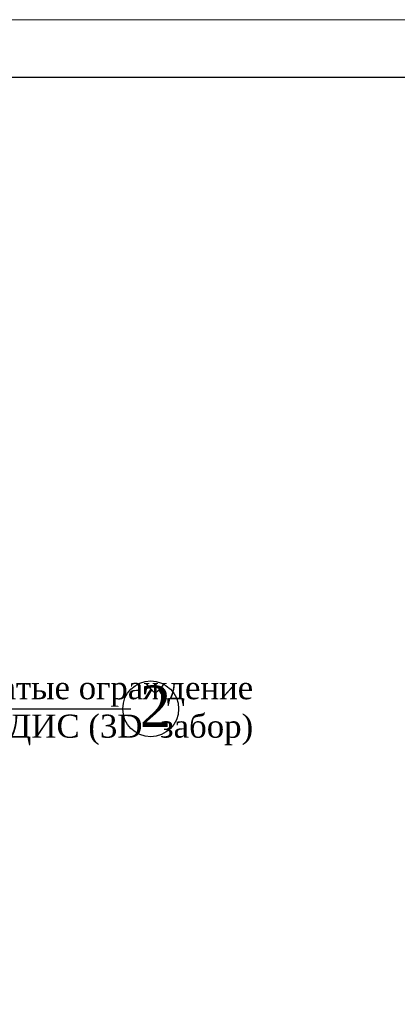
# Model space of a CAD drawing. Header units: inches. Extents: x 6778 to 7415, y 45 to 1090.
# Tile 36 of 41: x 7096 to 7129, y 617 to 702. Entities that reach past the tile are written whole.
import ezdxf

# ---------------------------------------------------------------- set-up
doc = ezdxf.new("R2010")
doc.units = ezdxf.units.IN
doc.header["$MEASUREMENT"] = 0
doc.layers.add('Водопровод 2', color=7, linetype='Continuous')
doc.styles.add('TIEMS', font='times.ttf')

msp = doc.modelspace()

# ---------------------------------------------------------------- linework, layer by layer
at = {"linetype": 'ByBlock'}
msp.add_lwpolyline([(7076.201, 642.691), (7106.05, 642.691)], dxfattribs=at)
msp.add_circle((7107.779, 642.691), 2.42, dxfattribs=at)
at = {"layer": 'Водопровод 2', "linetype": 'Continuous', "lineweight": 15}
msp.add_lwpolyline([(6867.627, 405.444), (7287.627, 405.444), (7287.627, 702.444), (6867.627, 702.444)], close=True, dxfattribs=at)
at = {"layer": 'Водопровод 2', "linetype": 'Continuous'}
msp.add_lwpolyline([(6887.627, 410.444), (7282.627, 410.444), (7282.627, 697.444), (6887.627, 697.444)], close=True, dxfattribs=at)

# ---------------------------------------------------------------- texts
at = {"color": 7, "style": 'TIEMS'}
msp.add_text('2', height=3.6, dxfattribs=at).set_placement((7106.834, 641.118))
at = {"color": 0, "insert": (7116.674, 639.538), "char_height": 2, "width": 52.6704, "attachment_point": 9, "style": 'TIEMS'}
msp.add_mtext('Сетчатые ограждение\\P ГАРДИС (3D  забор)', dxfattribs=at)

doc.saveas('drawing.dxf')
